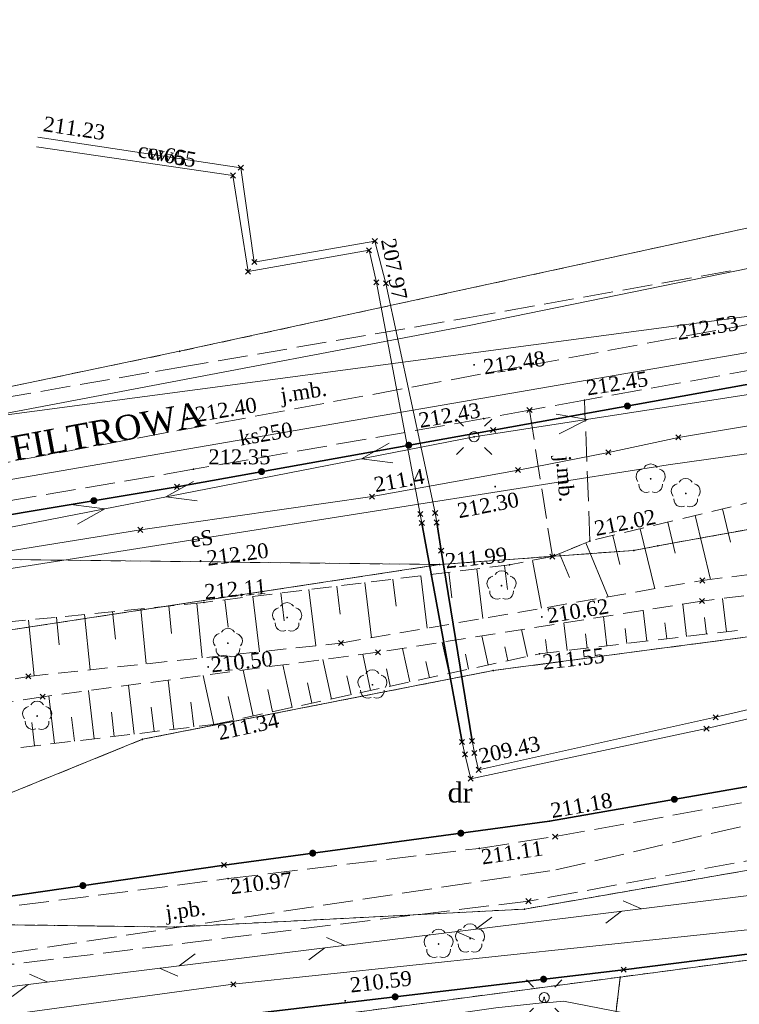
# Model space of a CAD drawing. Extents: x 7414218 to 7427513, y 5544630 to 5555035.
# Tile 25 of 46: x 7419532 to 7419568, y 5549639 to 5549689. Entities that reach past the tile are written whole.
import ezdxf
from ezdxf.enums import TextEntityAlignment as Align

# ---------------------------------------------------------------- set-up
doc = ezdxf.new("R2010")
doc.units = 0
for name, pattern in [('PRZER1-1', [1, 0.5, -0.5]), ('PRZER2-1', [1.5, 1, -0.5]), ('PRZER3-1', [2, 1.5, -0.5])]:
    doc.linetypes.add(name, pattern=pattern)
doc.layers.get('0').update_dxf_attribs({"linetype": 'CONTINUOUS'})
for name, color, linetype, lineweight in [('EGDE', 7, 'CONTINUOUS', 18), ('EGPG', 7, 'CONTINUOUS', 18), ('GOSRBG', 7, 'CONTINUOUS', 18), ('GUPPRZ_O', 7, 'CONTINUOUS', 18), ('OTKJ', 7, 'CONTINUOUS', 18), ('OTKJ_O', 7, 'CONTINUOUS', 18), ('OTOO', 7, 'CONTINUOUS', 35), ('OTRK', 7, 'CONTINUOUS', 18), ('OTRS', 7, 'CONTINUOUS', 13), ('OTRS_O', 7, 'CONTINUOUS', 13), ('SUEO', 7, 'CONTINUOUS', 18), ('SULO', 7, 'CONTINUOUS', 35)]:
    doc.layers.add(name, color=color, linetype=linetype, lineweight=lineweight)
for name, color, linetype, lineweight, true_color in [('EGKK', 7, 'CONTINUOUS', 18, 0x24bc24), ('EGUG', 7, 'CONTINUOUS', 18, 0x008000), ('EGUG_O', 7, 'CONTINUOUS', 18, 0x008000), ('GELULI', 7, 'CONTINUOUS', 18, 0xfeffff), ('GELULI_O', 7, 'CONTINUOUS', 18, 0xfeffff), ('GSPPRB', 7, 'CONTINUOUS', 18, 0x80ffff), ('OTZL', 7, 'CONTINUOUS', 18, 0x008000), ('SUCP', 7, 'CONTINUOUS', 18, 0xd200d2), ('SUCP_O', 7, 'CONTINUOUS', 18, 0xd200d2), ('SUEP', 1, 'CONTINUOUS', 18, 0xff0000), ('SUEP_O', 1, 'CONTINUOUS', 18, 0xff0000), ('SUKP', 7, 'CONTINUOUS', 18, 0x803300), ('SUKP_O', 7, 'CONTINUOUS', 18, 0x803300), ('SUTP', 7, 'CONTINUOUS', 18, 0xff9100), ('SUWP', 5, 'CONTINUOUS', 18, 0x0000ff)]:
    doc.layers.add(name, color=color, linetype=linetype, lineweight=lineweight, true_color=true_color)
doc.styles.add('Times New Roman', font='times.ttf')

# ---------------------------------------------------------------- blocks, each defined once
blk = doc.blocks.new('GSPWPS1')
blk.add_hatch(color=0).paths.add_polyline_path([(-0.045, 0), (-0.043467, -0.011647), (-0.038971, -0.0225), (-0.03182, -0.03182), (-0.0225, -0.038971), (-0.011647, -0.043467), (0, -0.045), (0.011647, -0.043467), (0.0225, -0.038971), (0.03182, -0.03182), (0.038971, -0.0225), (0.043467, -0.011647), (0.045, 0), (0.043467, 0.011647), (0.038971, 0.0225), (0.03182, 0.03182), (0.0225, 0.038971), (0.011647, 0.043467), (0, 0.045), (-0.011647, 0.043467), (-0.0225, 0.038971), (-0.03182, 0.03182), (-0.038971, 0.0225), (-0.043467, 0.011647)])
blk = doc.blocks.new('GSPRDL1')
blk.add_hatch(color=0).paths.add_polyline_path([(0, -0.045), (0.013906, -0.042798), (0.02645, -0.036406), (0.036406, -0.02645), (0.042798, -0.013906), (0.045, 0), (0.042798, 0.013906), (0.036406, 0.02645), (0.02645, 0.036406), (0.013906, 0.042798), (0, 0.045), (-0.013906, 0.042798), (-0.02645, 0.036406), (-0.036406, 0.02645), (-0.042798, 0.013906), (-0.045, 0), (-0.042798, -0.013906), (-0.036406, -0.02645), (-0.02645, -0.036406), (-0.013906, -0.042798)])
at = {"color": 0}
for points in [[(-0.324277, 0.563333), (-0.240553, 0.662679), (-0.127956, 0.727494), (0, 0.75), (0.127956, 0.727494), (0.240553, 0.662679), (0.324277, 0.563333)], [(-0.635969, -0.134326), (-0.70458, -0.024001), (-0.731429, 0.103115), (-0.713292, 0.231763), (-0.652348, 0.346501), (-0.55591, 0.433559), (-0.435555, 0.482485)], [(0.435555, 0.482485), (0.55591, 0.433559), (0.652348, 0.346501), (0.713292, 0.231763), (0.731429, 0.103115), (0.70458, -0.024001), (0.635969, -0.134326)], [(-0.068773, -0.646351), (-0.194901, -0.677512), (-0.324092, -0.663766), (-0.440839, -0.606763), (-0.531129, -0.513345), (-0.584125, -0.394725), (-0.593465, -0.265141)], [(0.593465, -0.265141), (0.584125, -0.394725), (0.531129, -0.513345), (0.440839, -0.606763), (0.324092, -0.663766), (0.194901, -0.677512), (0.068773, -0.646351)]]:
    blk.add_lwpolyline(points, dxfattribs=at)
blk = doc.blocks.new('GUPELA2')
blk.add_hatch(color=0).paths.add_polyline_path([(-0.001087, 0.044987), (0.011881, 0.043403), (0.021281, 0.03965), (0.030065, 0.033482), (0.038133, 0.023893), (0.043117, 0.012881), (0.044986, 0.001113), (0.044323, -0.007777), (0.040557, -0.019497), (0.033417, -0.030138), (0.024849, -0.037517), (0.013788, -0.042836), (0.002013, -0.044955), (-0.00982, -0.043916), (-0.020466, -0.040077), (-0.029541, -0.033946), (-0.036867, -0.025804), (-0.04187, -0.01649), (-0.04461, -0.005909), (-0.044532, 0.006476), (-0.041285, 0.017903), (-0.034764, 0.028574), (-0.024479, 0.03776), (-0.013449, 0.042943)])
at = {"color": 0}
for points in [[(-0.883883, 0.883883), (-0.53033, 0.53033)], [(0.883883, 0.883883), (0.53033, 0.53033)], [(-0.883883, -0.883883), (-0.53033, -0.53033)], [(0.883883, -0.883883), (0.53033, -0.53033)]]:
    blk.add_lwpolyline(points, dxfattribs=at)
blk = doc.blocks.new('GUPELA1')
at = {"color": 0}
blk.add_lwpolyline([(0, 0.25), (0.064705, 0.241481), (0.125, 0.216506), (0.176777, 0.176777), (0.216506, 0.125), (0.241481, 0.064705), (0.25, 0), (0.241481, -0.064705), (0.216506, -0.125), (0.176777, -0.176777), (0.125, -0.216506), (0.064705, -0.241481), (0, -0.25), (-0.064705, -0.241481), (-0.125, -0.216506), (-0.176777, -0.176777), (-0.216506, -0.125), (-0.241481, -0.064705), (-0.25, 0), (-0.241481, 0.064705), (-0.216506, 0.125), (-0.176777, 0.176777), (-0.125, 0.216506), (-0.064705, 0.241481)], close=True, dxfattribs=at)
blk = doc.blocks.new('GEPPGD1_2')
blk.add_hatch(color=0).paths.add_polyline_path([(0, -0.045), (0.013906, -0.042798), (0.02645, -0.036406), (0.036406, -0.02645), (0.042798, -0.013906), (0.045, 0), (0.042798, 0.013906), (0.036406, 0.02645), (0.02645, 0.036406), (0.013906, 0.042798), (0, 0.045), (-0.013906, 0.042798), (-0.02645, 0.036406), (-0.036406, 0.02645), (-0.042798, 0.013906), (-0.045, 0), (-0.042798, -0.013906), (-0.036406, -0.02645), (-0.02645, -0.036406), (-0.013906, -0.042798)])
blk = doc.blocks.new('GSPPRB0')
at = {"color": 0, "lineweight": 18}
for points in [[(-0.12726, -0.12726), (0.12726, 0.12726)], [(-0.12726, 0.12726), (0.12726, -0.12726)]]:
    blk.add_lwpolyline(points, dxfattribs=at)
blk = doc.blocks.new('KOLO')
blk.add_hatch(color=0).paths.add_polyline_path([(-0.175, 0), (-0.169037, -0.045293), (-0.151554, -0.0875), (-0.123744, -0.123744), (-0.0875, -0.151554), (-0.045293, -0.169037), (0, -0.175), (0.045293, -0.169037), (0.0875, -0.151554), (0.123744, -0.123744), (0.151554, -0.0875), (0.169037, -0.045293), (0.175, 0), (0.169037, 0.045293), (0.151554, 0.0875), (0.123744, 0.123744), (0.0875, 0.151554), (0.045293, 0.169037), (0, 0.175), (-0.045293, 0.169037), (-0.0875, 0.151554), (-0.123744, 0.123744), (-0.151554, 0.0875), (-0.169037, 0.045293)])
blk = doc.blocks.new('SUTP1')
at = {"color": 0}
for points in [[(0.9325, 0), (0.0675, 0.5)], [(-0.0675, 0), (-0.9325, -0.5)]]:
    blk.add_lwpolyline(points, dxfattribs=at)
blk = doc.blocks.new('SUEP1')
at = {"color": 0}
blk.add_lwpolyline([(-0.75, -0.5), (0.75, 0), (-0.75, 0.5)], dxfattribs=at)

msp = doc.modelspace()

# ---------------------------------------------------------------- linework, layer by layer
at = {"layer": 'EGDE', "linetype": 'Continuous', "lineweight": 18, "elevation": 10.22}
for points in [[(7419697.95, 5549685.97), (7419674.58, 5549686.53), (7419668.43, 5549686.68), (7419641.1, 5549687.32), (7419612.49, 5549685.91), (7419582.12, 5549681.01), (7419540.4, 5549671.95), (7419529.69, 5549669.72), (7419514.4, 5549666.27), (7419506.32, 5549664.39), (7419531.94, 5549661.5), (7419553.44, 5549661.25), (7419563.19, 5549661.96), (7419564.39, 5549662.19), (7419575.48, 5549664.19), (7419587.56, 5549665.21), (7419598.8, 5549667.39), (7419624.8, 5549673.88), (7419634.25, 5549675.69), (7419653.94, 5549678.7), (7419675.44, 5549676.64), (7419701.24, 5549672.95)], [(7419691.9, 5549667.65), (7419649.26, 5549659.54), (7419641.05, 5549657.97), (7419630.6, 5549656.65), (7419619.81, 5549655.03), (7419609.66, 5549653.24), (7419589.07, 5549649.42), (7419557.7, 5549643.96), (7419540.13, 5549643.06), (7419523.27, 5549643.29), (7419509.38, 5549641.39), (7419462.29, 5549628.43), (7419462.45, 5549628.77), (7419446.03, 5549630.99), (7419446.66, 5549622.15), (7419432.87, 5549470.11), (7419428.25, 5549466.49), (7419384.74, 5549466.49), (7419372.42, 5549466.59)], [(7419438.3, 5549490.48), (7419449.43, 5549604.09), (7419450.45, 5549614.49), (7419451.3, 5549617.85), (7419452.51, 5549620.06), (7419454.77, 5549622.45), (7419458.98, 5549625.04), (7419462.38, 5549626.43), (7419462.7, 5549626.56), (7419482.9, 5549629.97), (7419487.71, 5549630.61), (7419562.5, 5549640.55), (7419590.93, 5549644.33), (7419591.23, 5549646.31), (7419603.9, 5549648.9), (7419609.52, 5549650.05), (7419619.85, 5549651.97), (7419630.2, 5549653.58), (7419640.65, 5549655.17), (7419649.84, 5549657.3), (7419665.24, 5549660.9), (7419684.7, 5549663.65), (7419689.36, 5549664.31)], [(7419575.48, 5549664.19), (7419564.39, 5549662.19), (7419563.19, 5549661.96), (7419553.44, 5549661.25), (7419525.33, 5549656.97), (7419518.53, 5549654.85), (7419502.4, 5549649.81), (7419472.27, 5549640.92), (7419444.75, 5549635.91), (7419446.03, 5549630.99), (7419462.45, 5549628.77), (7419462.29, 5549628.43), (7419509.38, 5549641.39), (7419528.76, 5549648.51), (7419538.53, 5549652.48), (7419556.13, 5549655.93), (7419588.38, 5549660.2)]]:
    msp.add_lwpolyline(points, dxfattribs=at)
for points in [[(7419518.53, 5549654.85), (7419525.33, 5549656.97), (7419553.44, 5549661.25), (7419531.94, 5549661.5), (7419506.32, 5549664.39), (7419501.15, 5549668.81), (7419483.25, 5549673.82), (7419485.54, 5549661.95), (7419492.2, 5549663.53), (7419505.87, 5549656.71)], [(7419606.85, 5549663.64), (7419588.38, 5549660.2), (7419556.13, 5549655.93), (7419538.53, 5549652.48), (7419528.76, 5549648.51), (7419509.38, 5549641.39), (7419523.27, 5549643.29), (7419540.13, 5549643.06), (7419557.7, 5549643.96), (7419589.07, 5549649.42), (7419609.66, 5549653.24)], [(7419584.48, 5549588.54), (7419590.93, 5549644.33), (7419562.5, 5549640.55), (7419548.95, 5549525.8), (7419576.9, 5549524.47), (7419583.97, 5549584.15)], [(7419562.5, 5549640.55), (7419487.71, 5549630.61), (7419468.08, 5549529.97), (7419483.43, 5549529.18), (7419523.94, 5549526.59), (7419538.19, 5549526.4), (7419548.95, 5549525.8)]]:
    msp.add_lwpolyline(points, close=True, dxfattribs=at)
at = {"layer": 'EGKK', "linetype": 'PRZER3-1', "lineweight": 18, "elevation": 10.06}
for points in [[(7419575.48, 5549664.19), (7419564.39, 5549662.19), (7419563.19, 5549661.96), (7419553.44, 5549661.25), (7419525.33, 5549656.97), (7419518.53, 5549654.85), (7419502.4, 5549649.81), (7419472.27, 5549640.92), (7419444.75, 5549635.91), (7419421.11, 5549632.38), (7419413.08, 5549630.04), (7419408.05, 5549627.17), (7419368.46, 5549590.89)], [(7419371.74, 5549587.46), (7419410.15, 5549622.14), (7419421.94, 5549626.84), (7419445.69, 5549630.61), (7419446.03, 5549630.99), (7419462.45, 5549628.77), (7419462.29, 5549628.43), (7419509.38, 5549641.39), (7419528.76, 5549648.51), (7419538.53, 5549652.48), (7419556.13, 5549655.93), (7419588.38, 5549660.2)]]:
    msp.add_lwpolyline(points, dxfattribs=at)
at = {"layer": 'EGUG', "linetype": 'PRZER1-1', "lineweight": 18, "elevation": 10.08}
for points in [[(7419697.95, 5549685.97), (7419674.58, 5549686.53), (7419668.43, 5549686.68), (7419641.1, 5549687.32), (7419612.49, 5549685.91), (7419582.12, 5549681.01), (7419540.4, 5549671.95), (7419529.69, 5549669.72), (7419514.4, 5549666.27), (7419506.32, 5549664.39), (7419531.94, 5549661.5), (7419553.44, 5549661.25), (7419563.19, 5549661.96), (7419564.39, 5549662.19), (7419575.48, 5549664.19), (7419587.56, 5549665.21), (7419598.8, 5549667.39), (7419624.8, 5549673.88), (7419634.25, 5549675.69), (7419653.94, 5549678.7), (7419675.44, 5549676.64), (7419701.24, 5549672.95)], [(7419691.9, 5549667.65), (7419649.26, 5549659.54), (7419641.05, 5549657.97), (7419630.6, 5549656.65), (7419619.81, 5549655.03), (7419609.66, 5549653.24), (7419589.07, 5549649.42), (7419557.7, 5549643.96), (7419540.13, 5549643.06), (7419523.27, 5549643.29), (7419509.38, 5549641.39), (7419462.29, 5549628.43), (7419462.45, 5549628.77), (7419446.03, 5549630.99), (7419446.66, 5549622.15), (7419432.87, 5549470.11), (7419428.25, 5549466.49), (7419384.74, 5549466.49), (7419372.42, 5549466.59)], [(7419438.3, 5549490.48), (7419449.43, 5549604.09), (7419450.45, 5549614.49), (7419451.3, 5549617.85), (7419452.51, 5549620.06), (7419454.77, 5549622.45), (7419458.98, 5549625.04), (7419462.38, 5549626.43), (7419462.7, 5549626.56), (7419482.9, 5549629.97), (7419487.71, 5549630.61), (7419562.5, 5549640.55), (7419590.93, 5549644.33), (7419591.23, 5549646.31), (7419603.9, 5549648.9), (7419609.52, 5549650.05), (7419619.85, 5549651.97), (7419630.2, 5549653.58), (7419640.65, 5549655.17), (7419649.84, 5549657.3), (7419665.24, 5549660.9), (7419684.7, 5549663.65), (7419689.36, 5549664.31)]]:
    msp.add_lwpolyline(points, dxfattribs=at)
for points in [[(7419553.44, 5549661.25), (7419531.94, 5549661.5), (7419506.32, 5549664.39), (7419501.15, 5549668.81), (7419483.25, 5549673.82), (7419485.54, 5549661.95), (7419492.2, 5549663.53), (7419505.87, 5549656.71), (7419518.53, 5549654.85), (7419525.33, 5549656.97)], [(7419587.56, 5549665.21), (7419575.48, 5549664.19), (7419564.39, 5549662.19), (7419563.19, 5549661.96), (7419553.44, 5549661.25), (7419525.33, 5549656.97), (7419518.53, 5549654.85), (7419502.4, 5549649.81), (7419472.27, 5549640.92), (7419444.75, 5549635.91), (7419446.03, 5549630.99), (7419462.45, 5549628.77), (7419462.29, 5549628.43), (7419509.38, 5549641.39), (7419528.76, 5549648.51), (7419538.53, 5549652.48), (7419556.13, 5549655.93), (7419588.38, 5549660.2)], [(7419609.66, 5549653.24), (7419606.85, 5549663.64), (7419599.71, 5549662.31), (7419588.38, 5549660.2), (7419556.13, 5549655.93), (7419538.53, 5549652.48), (7419528.76, 5549648.51), (7419509.38, 5549641.39), (7419523.27, 5549643.29), (7419540.13, 5549643.06), (7419557.7, 5549643.96), (7419589.07, 5549649.42)], [(7419576.9, 5549524.47), (7419583.97, 5549584.15), (7419584.48, 5549588.54), (7419590.93, 5549644.33), (7419562.5, 5549640.55), (7419548.95, 5549525.8)], [(7419562.5, 5549640.55), (7419487.71, 5549630.61), (7419468.08, 5549529.97), (7419483.43, 5549529.18), (7419523.94, 5549526.59), (7419538.19, 5549526.4), (7419548.95, 5549525.8)]]:
    msp.add_lwpolyline(points, close=True, dxfattribs=at)
at = {"layer": 'GELULI', "linetype": 'PRZER3-1', "lineweight": 18, "elevation": 9.97}
for points in [[(7419191.83, 5549597.86), (7419227.51, 5549604.5), (7419236.51, 5549606.21), (7419266.71, 5549612.67), (7419285.91, 5549616.73), (7419342.82, 5549629.2), (7419396.93, 5549640.48), (7419420.12, 5549645.6), (7419443.26, 5549649.26), (7419491.1, 5549658.81), (7419573.08, 5549674.07), (7419586.74, 5549676.61), (7419595.56, 5549678.05), (7419603.85, 5549679.58), (7419642.24, 5549682.49), (7419682.46, 5549681.4), (7419701.55, 5549681.61), (7419707.82, 5549682.12), (7419711.97, 5549682.6), (7419717.23, 5549683.96), (7419737.16, 5549689.09), (7419817.2, 5549713.1), (7419833.72, 5549718.92), (7419847.85, 5549724.55)], [(7419438.62, 5549512.6), (7419443.29, 5549563.89), (7419445.68, 5549585.94), (7419447.5, 5549601.39), (7419450.76, 5549609.57), (7419452.11, 5549612.28), (7419453.38, 5549614.31), (7419455.39, 5549616.63), (7419458.18, 5549619.01), (7419461.51, 5549621.8), (7419471.6, 5549627.81), (7419482.58, 5549632.35), (7419497.87, 5549636.24), (7419510.04, 5549638.43), (7419559.28, 5549645.93), (7419579.5, 5549650.65), (7419586.5, 5549653.62), (7419594.02, 5549659.08), (7419593.81, 5549664.11), (7419595.56, 5549678.05)]]:
    msp.add_lwpolyline(points, dxfattribs=at)
at = {"layer": 'GOSRBG', "linetype": 'Continuous', "lineweight": 18, "elevation": 10.04}
msp.add_lwpolyline([(7419615.774, 5549580.427), (7419627.462, 5549681.489), (7419471.968, 5549660.82), (7419431.639, 5549636.152), (7419428.19, 5549596.998), (7419413.018, 5549502.167), (7419456.743, 5549498.498), (7419481.58, 5549497.212), (7419522.704, 5549494.583), (7419537.085, 5549494.391), (7419547.298, 5549493.821), (7419605.188, 5549491.067)], close=True, dxfattribs=at)
at = {"layer": 'OTKJ', "linetype": 'PRZER3-1', "lineweight": 18, "elevation": 10.18}
for points in [[(7419696.78, 5549678.68), (7419686.22, 5549679.09), (7419677.62, 5549679.39), (7419665.01, 5549679.65), (7419653.55, 5549680), (7419642.5, 5549680.2), (7419629.17, 5549679.75), (7419617.26, 5549678.86), (7419605.03, 5549677.19), (7419599.08, 5549676.17), (7419583.82, 5549673.6), (7419582.36, 5549673.39), (7419569.47, 5549671.08), (7419560.71, 5549669.5), (7419557.95, 5549669), (7419555.66, 5549668.57), (7419541.09, 5549666.03), (7419524.38, 5549663.16), (7419509.52, 5549660.32), (7419495.3, 5549657.82), (7419483.58, 5549655.26)], [(7419443.71, 5549651.03), (7419448.91, 5549652.18), (7419452.75, 5549652.98), (7419459.44, 5549654.37), (7419470.21, 5549656.66), (7419480.5, 5549658.86), (7419487, 5549660.38), (7419494.59, 5549661.96), (7419495.03, 5549662.04), (7419508.84, 5549665.09), (7419522.46, 5549668.03), (7419523.58, 5549668.22), (7419539.19, 5549670.94), (7419540.36, 5549671.13), (7419554.75, 5549673.61), (7419568.52, 5549676.07)]]:
    msp.add_lwpolyline(points, dxfattribs=at)
for points in [[(7419560.71, 5549669.5), (7419557.95, 5549669), (7419559.1, 5549661.65), (7419560.98, 5549662.43)], [(7419488.599, 5549632.479), (7419488.3, 5549632.49), (7419487.43, 5549635.68), (7419499.38, 5549638.61), (7419501.45, 5549639.1), (7419513.38, 5549641.24), (7419528.38, 5549643.65), (7419542.83, 5549645.49), (7419555.43, 5549647.01), (7419559.24, 5549647.6), (7419573.55, 5549650.19), (7419574.01, 5549647.92), (7419574.12, 5549647.35), (7419557.9, 5549644.36), (7419531.96, 5549641.19), (7419528.92, 5549640.76), (7419507.49, 5549637.1), (7419493.874, 5549633.868)]]:
    msp.add_lwpolyline(points, close=True, dxfattribs=at)
at = {"layer": 'OTOO', "linetype": 'Continuous', "lineweight": 35, "elevation": 10.18}
for points in [[(7419486.61, 5549655.29), (7419495.5, 5549657.03), (7419510.25, 5549659.86), (7419524.52, 5549662.53), (7419540.27, 5549665.15), (7419556.13, 5549668), (7419569.6, 5549670.41), (7419581.96, 5549672.62)], [(7419576.97, 5549653.8), (7419571.49, 5549650.57), (7419558.95, 5549648.37), (7419542.63, 5549646.17), (7419528.46, 5549644.11), (7419516.12, 5549642.14)], [(7419591.01, 5549644.3), (7419582.35, 5549643.4), (7419562.67, 5549640.92), (7419539.75, 5549638.2), (7419533.17, 5549637.3), (7419496.96, 5549632.1), (7419496.76, 5549628.67), (7419492.59, 5549629.02)]]:
    msp.add_lwpolyline(points, dxfattribs=at)
at = {"layer": 'OTRK', "linetype": 'PRZER2-1', "lineweight": 18, "elevation": 10.06}
for points in [[(7419570.98, 5549664.86), (7419560.98, 5549662.43), (7419559.1, 5549661.65), (7419556.95, 5549661.24), (7419541.62, 5549659.35), (7419525.18, 5549657.7), (7419511.02, 5549653.75), (7419500.18, 5549649.28)], [(7419501.13, 5549647), (7419517.2, 5549651.71), (7419524.78, 5549654.12), (7419532.81, 5549655.64), (7419548.49, 5549657.31), (7419566.62, 5549660.45), (7419584.99, 5549662.81)], [(7419585.08, 5549661.7), (7419566.6, 5549659.42), (7419550.35, 5549656.85), (7419533.53, 5549654.62), (7419524.83, 5549653.22), (7419516.24, 5549650.62), (7419501.3, 5549646.01)], [(7419497.99, 5549642.92), (7419510.92, 5549646.66), (7419526.48, 5549651.37), (7419542.11, 5549653.22), (7419558.45, 5549656.77), (7419571.71, 5549658.34)]]:
    msp.add_lwpolyline(points, dxfattribs=at)
at = {"layer": 'OTRK', "linetype": 'Continuous', "lineweight": 18, "elevation": 10.06}
for points in [[(7419567.632, 5549664.047), (7419568.041, 5549662.366)], [(7419566.258, 5549663.713), (7419567.038, 5549660.504)], [(7419563.509, 5549663.044), (7419564.239, 5549660.038)], [(7419564.883, 5549663.378), (7419565.26, 5549661.829)], [(7419562.134, 5549662.71), (7419562.488, 5549661.253)], [(7419560.77, 5549662.343), (7419561.895, 5549659.632)], [(7419559.464, 5549661.801), (7419559.965, 5549660.593)], [(7419555.301, 5549661.037), (7419555.609, 5549658.543)], [(7419556.705, 5549661.21), (7419556.855, 5549659.997)], [(7419558.097, 5549661.459), (7419558.556, 5549659.053)], [(7419551.089, 5549660.517), (7419551.256, 5549659.168)], [(7419552.493, 5549660.691), (7419552.818, 5549658.06)], [(7419553.897, 5549660.864), (7419554.055, 5549659.582)], [(7419546.877, 5549659.998), (7419547.225, 5549657.175)], [(7419548.281, 5549660.171), (7419548.456, 5549658.753)], [(7419549.685, 5549660.344), (7419550.027, 5549657.576)], [(7419544.069, 5549659.652), (7419544.412, 5549656.876)], [(7419545.473, 5549659.825), (7419545.646, 5549658.425)], [(7419567.834, 5549657.881), (7419567.637, 5549659.548)], [(7419538.445, 5549659.031), (7419538.722, 5549656.27)], [(7419539.853, 5549659.173), (7419539.991, 5549657.796)], [(7419541.26, 5549659.314), (7419541.536, 5549656.569)], [(7419542.665, 5549659.479), (7419542.835, 5549658.102)], [(7419565.835, 5549657.644), (7419565.643, 5549659.269)], [(7419534.223, 5549658.608), (7419534.363, 5549657.214)], [(7419535.63, 5549658.749), (7419535.909, 5549655.97)], [(7419537.038, 5549658.89), (7419537.177, 5549657.505)], [(7419561.837, 5549657.171), (7419561.663, 5549658.639)], [(7419563.836, 5549657.408), (7419563.653, 5549658.954)], [(7419566.834, 5549657.763), (7419566.736, 5549658.594)], [(7419532.815, 5549658.466), (7419533.096, 5549655.67)], [(7419559.838, 5549656.934), (7419559.674, 5549658.325)], [(7419562.837, 5549657.289), (7419562.747, 5549658.043)], [(7419564.836, 5549657.526), (7419564.742, 5549658.319)], [(7419555.882, 5549656.212), (7419555.565, 5549657.675)], [(7419557.849, 5549656.639), (7419557.556, 5549657.99)], [(7419560.838, 5549657.053), (7419560.753, 5549657.767)], [(7419551.948, 5549655.357), (7419551.582, 5549657.045)], [(7419553.915, 5549655.785), (7419553.573, 5549657.36)], [(7419556.866, 5549656.426), (7419556.713, 5549657.129)], [(7419558.839, 5549656.816), (7419558.759, 5549657.492)], [(7419549.981, 5549654.93), (7419549.586, 5549656.749)], [(7419554.899, 5549655.998), (7419554.734, 5549656.758)], [(7419546.048, 5549654.075), (7419545.582, 5549656.218)], [(7419548.014, 5549654.503), (7419547.584, 5549656.483)], [(7419552.932, 5549655.571), (7419552.755, 5549656.387)], [(7419542.114, 5549653.221), (7419541.578, 5549655.687)], [(7419544.081, 5549653.648), (7419543.58, 5549655.952)], [(7419548.998, 5549654.716), (7419548.792, 5549655.666)], [(7419550.965, 5549655.144), (7419550.775, 5549656.016)], [(7419538.116, 5549652.747), (7419537.827, 5549655.19)], [(7419540.115, 5549652.984), (7419539.822, 5549655.454)], [(7419547.031, 5549654.289), (7419546.807, 5549655.32)], [(7419534.118, 5549652.274), (7419533.836, 5549654.661)], [(7419536.117, 5549652.511), (7419535.831, 5549654.925)], [(7419543.097, 5549653.434), (7419542.838, 5549654.627)], [(7419545.064, 5549653.862), (7419544.823, 5549654.973)], [(7419539.115, 5549652.866), (7419538.97, 5549654.094)], [(7419541.114, 5549653.102), (7419540.967, 5549654.344)], [(7419535.118, 5549652.392), (7419534.975, 5549653.593)], [(7419537.116, 5549652.629), (7419536.973, 5549653.843)], [(7419533.119, 5549652.156), (7419532.979, 5549653.332)]]:
    msp.add_lwpolyline(points, dxfattribs=at)
at = {"layer": 'SUCP', "linetype": 'Continuous', "lineweight": 18, "elevation": 10.14}
for points in [[(7419533.28, 5549682.7), (7419543.47, 5549681.16), (7419544.14, 5549676.43), (7419550.19, 5549677.48), (7419550.75, 5549675.36), (7419553.22, 5549663.84), (7419553.3, 5549663.36), (7419553.52, 5549661.95), (7419555.07, 5549652.4), (7419555.19, 5549651.8), (7419555.4, 5549650.95), (7419567.29, 5549653.59), (7419578.01, 5549656.08), (7419579.53, 5549656.39), (7419585.27, 5549657.54), (7419599.96, 5549659.45), (7419603.39, 5549659.95), (7419603.5, 5549659.1), (7419603.65, 5549658.33), (7419603.77, 5549657.52), (7419603.96, 5549656.5), (7419606.28, 5549656.9), (7419606.51, 5549656.97)], [(7419606.81, 5549656.56), (7419606.53, 5549656.54), (7419603.79, 5549656.11), (7419603.52, 5549657.66), (7419603.47, 5549658.14), (7419603.37, 5549658.39), (7419603.19, 5549659.46), (7419599.98, 5549658.99), (7419585.33, 5549656.99), (7419579.29, 5549655.87), (7419577.84, 5549655.59), (7419566.83, 5549653.02), (7419555, 5549650.5), (7419554.71, 5549651.73), (7419554.57, 5549652.34), (7419552.55, 5549663.33), (7419552.47, 5549663.78), (7419550.27, 5549675.41), (7419549.9, 5549677.02), (7419543.83, 5549675.95), (7419543.07, 5549680.77), (7419533.21, 5549682.21)]]:
    msp.add_lwpolyline(points, dxfattribs=at)
at = {"layer": 'SUEP', "linetype": 'Continuous', "lineweight": 18, "elevation": 10.14}
for points in [[(7419813.51, 5549704.99), (7419792.67, 5549701.91), (7419759.16, 5549691.97), (7419727.73, 5549682.05), (7419699.01, 5549677.12), (7419657.51, 5549678.29), (7419619.55, 5549677.45), (7419583.02, 5549671.95), (7419555.17, 5549667.66), (7419521.19, 5549661.03), (7419486.18, 5549654.33), (7419456, 5549648.56)], [(7419505.65, 5549656.7), (7419521.65, 5549659.43), (7419564.91, 5549666.25), (7419585.27, 5549669.12), (7419596.79, 5549670.89)], [(7419581.79, 5549579.17), (7419581.74, 5549579.58), (7419580.94, 5549580.91), (7419578.19, 5549587.64), (7419582.5, 5549600.12), (7419585.08, 5549617.71), (7419580.66, 5549625.73), (7419577.85, 5549629.57), (7419572.8, 5549635.4), (7419565.07, 5549638.29), (7419559.66, 5549639.34), (7419558.78, 5549639.26), (7419558.69, 5549639.52), (7419558.58, 5549639.25), (7419556.27, 5549639), (7419509.73, 5549632.34), (7419509.6, 5549632.62), (7419509.52, 5549632.3), (7419497.38, 5549630.51)]]:
    msp.add_lwpolyline(points, dxfattribs=at)
at = {"layer": 'SUKP', "linetype": 'Continuous', "lineweight": 18, "elevation": 10.14}
msp.add_lwpolyline([(7419732.73, 5549686.59), (7419713.25, 5549681.21), (7419688.27, 5549680.41), (7419644.72, 5549681.35), (7419614.74, 5549679.77), (7419575.01, 5549672.94), (7419514.46, 5549662.51)], dxfattribs=at)
at = {"layer": 'SULO', "linetype": 'Continuous', "lineweight": 35, "elevation": 10.12}
for points in [[(7419552.55, 5549663.33), (7419554.57, 5549652.34)], [(7419553.3, 5549663.36), (7419553.52, 5549661.95), (7419555.07, 5549652.4)]]:
    msp.add_lwpolyline(points, dxfattribs=at)
at = {"layer": 'SUTP', "linetype": 'Continuous', "lineweight": 18, "elevation": 10.14}
for points in [[(7419576.07, 5549669.4), (7419565.42, 5549667.63), (7419561.91, 5549666.88), (7419557.38, 5549665.99), (7419550.05, 5549664.66), (7419538.43, 5549662.99), (7419531.49, 5549661.87), (7419522.14, 5549659.99), (7419521.51, 5549659.64), (7419520.83, 5549659.61), (7419519.98, 5549659.71), (7419519.66, 5549660.02), (7419519.7, 5549660.31), (7419519.6, 5549660.51), (7419519.74, 5549660.97), (7419517.53, 5549669.12), (7419516.63, 5549672.36), (7419515.26, 5549673.89), (7419515.24, 5549674.29)], [(7419576.07, 5549669.4), (7419565.42, 5549667.63), (7419561.91, 5549666.88), (7419557.38, 5549665.99), (7419550.05, 5549664.66), (7419538.43, 5549662.99), (7419531.49, 5549661.87), (7419522.14, 5549659.99), (7419521.57, 5549660.07), (7419521.29, 5549660.02), (7419521.04, 5549660.02), (7419519.98, 5549659.71), (7419519.3, 5549659.92), (7419519.23, 5549660.64), (7419519.74, 5549660.97), (7419517.53, 5549669.12), (7419516.63, 5549672.36), (7419515.26, 5549673.89), (7419515.24, 5549674.29)], [(7419576.07, 5549669.4), (7419565.42, 5549667.63), (7419561.91, 5549666.88), (7419557.38, 5549665.99), (7419550.05, 5549664.66), (7419538.43, 5549662.99), (7419531.49, 5549661.87), (7419522.14, 5549659.99), (7419521.51, 5549659.64), (7419520.83, 5549659.61), (7419520.49, 5549659.91), (7419520.46, 5549660.19), (7419520.46, 5549660.46), (7419519.74, 5549660.97), (7419517.53, 5549669.12), (7419516.63, 5549672.36), (7419515.26, 5549673.89), (7419515.24, 5549674.29)], [(7419701.835, 5549662.525), (7419655.48, 5549671), (7419613.49, 5549663.24), (7419574.92, 5549645.38), (7419528.03, 5549639.59), (7419487.59, 5549631.16)]]:
    msp.add_lwpolyline(points, dxfattribs=at)
at = {"layer": 'SUWP', "linetype": 'Continuous', "lineweight": 18, "elevation": 10.14}
for points in [[(7419575.7, 5549677.49), (7419554.92, 5549673.25), (7419501.47, 5549663.11), (7419456.01, 5549654.58), (7419454.26, 5549654.09), (7419446.04, 5549642.91), (7419417.39, 5549633.13), (7419413.15, 5549631.81), (7419408.35, 5549630.52), (7419390.14, 5549626.83), (7419376.94, 5549624.27), (7419376.64, 5549624.63)], [(7419598.93, 5549648.37), (7419598.54, 5549648.91), (7419586.99, 5549647.4), (7419579.92, 5549646.43), (7419574.1, 5549643.47), (7419543.09, 5549640.19), (7419500.56, 5549634.4)]]:
    msp.add_lwpolyline(points, dxfattribs=at)

# ---------------------------------------------------------------- block references
at = {"layer": 'EGPG', "linetype": 'Continuous', "lineweight": 18}
for p in [(7419540.4, 5549671.95, 10.24), (7419563.19, 5549661.96, 10.24), (7419564.39, 5549662.19, 10.24), (7419553.44, 5549661.25, 10.24), (7419556.13, 5549655.93, 10.24), (7419538.53, 5549652.48, 10.24), (7419557.7, 5549643.96, 10.24), (7419540.13, 5549643.06, 10.24), (7419562.5, 5549640.55, 10.24)]:
    msp.add_blockref('GEPPGD1_2', p, dxfattribs=at)
at = {"layer": 'GSPPRB', "linetype": 'Continuous', "lineweight": 18}
for p in [(7419543.47, 5549681.16, 10.28), (7419543.07, 5549680.77, 10.28), (7419550.19, 5549677.48, 10.28), (7419549.9, 5549677.02, 10.28), (7419544.14, 5549676.43, 10.28), (7419543.83, 5549675.95, 10.28), (7419550.27, 5549675.41, 10.28), (7419550.75, 5549675.36, 10.28), (7419557.95, 5549669, 10.28), (7419556.13, 5549668, 10.28), (7419565.42, 5549667.63, 10.28), (7419561.91, 5549666.88, 10.28), (7419557.38, 5549665.99, 10.28), (7419540.27, 5549665.15, 10.28), (7419550.05, 5549664.66, 10.28), (7419553.22, 5549663.84, 10.28), (7419552.47, 5549663.78, 10.28), (7419552.55, 5549663.33, 10.28), (7419553.3, 5549663.36, 10.28), (7419538.43, 5549662.99, 10.28), (7419553.52, 5549661.95, 10.28), (7419559.1, 5549661.65, 10.28), (7419566.62, 5549660.45, 10.28), (7419566.6, 5549659.42, 10.28), (7419548.49, 5549657.31, 10.28), (7419550.35, 5549656.85, 10.28), (7419532.81, 5549655.64, 10.28), (7419533.53, 5549654.62, 10.28), (7419567.29, 5549653.59, 10.28), (7419566.83, 5549653.02, 10.28), (7419554.57, 5549652.34, 10.28), (7419555.07, 5549652.4, 10.28), (7419554.71, 5549651.73, 10.28), (7419555.19, 5549651.8, 10.28), (7419555, 5549650.5, 10.28), (7419555.4, 5549650.95, 10.28), (7419559.24, 5549647.6, 10.28), (7419542.63, 5549646.17, 10.28), (7419557.9, 5549644.36, 10.28), (7419562.67, 5549640.92, 10.28), (7419543.09, 5549640.19, 10.28)]:
    msp.add_blockref('GSPPRB0', p, dxfattribs=at)
at = {"layer": 'OTOO', "linetype": 'Continuous', "lineweight": 35}
for p, rotation in [((7419562.865, 5549669.205, 10.18), 10.14380901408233), ((7419562.865, 5549669.205, 10.18), 10.14380901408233), ((7419551.891, 5549667.238, 10.18), 10.1871765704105), ((7419551.891, 5549667.238, 10.18), 10.1871765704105), ((7419544.509, 5549665.912, 10.18), 10.1871765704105), ((7419544.509, 5549665.912, 10.18), 10.1871765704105), ((7419536.094, 5549664.455, 10.18), 9.444623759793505), ((7419536.094, 5549664.455, 10.18), 9.444623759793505), ((7419565.22, 5549649.47, 10.18), 189.9506266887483), ((7419565.22, 5549649.47, 10.18), 189.9506266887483), ((7419554.506, 5549647.771, 10.18), 187.6774141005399), ((7419554.506, 5549647.771, 10.18), 187.6774141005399), ((7419547.074, 5549646.769, 10.18), 187.6774141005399), ((7419547.074, 5549646.769, 10.18), 187.6774141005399), ((7419535.545, 5549645.14, 10.18), 188.2715731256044), ((7419535.545, 5549645.14, 10.18), 188.2715731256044), ((7419558.658, 5549640.444, 10.18), 186.767846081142), ((7419558.658, 5549640.444, 10.18), 186.767846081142), ((7419551.21, 5549639.56, 10.18), 186.767846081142), ((7419551.21, 5549639.56, 10.18), 186.767846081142)]:
    msp.add_blockref('KOLO', p, dxfattribs=dict(at, rotation=rotation))
at = {"layer": 'OTRS', "linetype": 'Continuous', "lineweight": 13}
for p in [(7419555.17, 5549671.27, 10.08), (7419560.71, 5549669.5, 10.08), (7419540.78, 5549668.62, 10.08), (7419555.66, 5549668.57, 10.08), (7419541.09, 5549666.03, 10.08), (7419556.23, 5549665.16, 10.08), (7419560.98, 5549662.43, 10.08), (7419541.45, 5549661.44, 10.08), (7419556.95, 5549661.24, 10.08), (7419541.62, 5549659.35, 10.08), (7419558.57, 5549658.62, 10.08), (7419558.45, 5549656.77, 10.08), (7419541.83, 5549656.11, 10.08), (7419542.11, 5549653.22, 10.08), (7419558.95, 5549648.37, 10.08), (7419555.43, 5549647.01, 10.08), (7419542.83, 5549645.49, 10.08), (7419548.71, 5549639.36, 10.08)]:
    msp.add_blockref('GSPWPS1', p, dxfattribs=at)
at = {"layer": 'OTZL', "linetype": 'Continuous', "lineweight": 18}
for p in [(7419564.03, 5549665.55, 10.12), (7419565.79, 5549664.82, 10.12), (7419556.55, 5549660.19, 10.12), (7419545.79, 5549658.59, 10.12), (7419542.82, 5549657.3, 10.12), (7419550.07, 5549655.22, 10.12), (7419533.25, 5549653.65, 10.12), (7419554.97, 5549642.48, 10.12), (7419553.39, 5549642.21, 10.12)]:
    msp.add_blockref('GSPRDL1', p, dxfattribs=at)
at = {"layer": 'SUEO', "linetype": 'Continuous', "lineweight": 18}
for name, p in [('GUPELA2', (7419555.17, 5549667.66, 10.15)), ('GUPELA1', (7419555.17, 5549667.66, 10.16)), ('GUPELA2', (7419558.69, 5549639.52, 10.15)), ('GUPELA1', (7419558.69, 5549639.52, 10.16))]:
    msp.add_blockref(name, p, dxfattribs=at)
at = {"layer": 'SUEP', "linetype": 'Continuous', "lineweight": 18}
for p, rotation in [((7419560.112, 5549668.421, 10.14), 8.756983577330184), ((7419550.263, 5549666.702, 10.14), 191.0405440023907), ((7419540.448, 5549664.787, 10.14), 191.0405440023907), ((7419535.912, 5549663.903, 10.14), 11.04054400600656)]:
    msp.add_blockref('SUEP1', p, dxfattribs=dict(at, rotation=rotation))
at = {"layer": 'SUTP', "linetype": 'Continuous', "lineweight": 18}
for p, rotation in [((7419562.64, 5549643.864, 10.14), 7.039278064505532), ((7419555.197, 5549642.945, 10.14), 187.0392780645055), ((7419547.753, 5549642.025, 10.14), 7.039278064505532), ((7419540.31, 5549641.106, 10.14), 187.0392780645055), ((7419532.866, 5549640.187, 10.14), 7.039278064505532)]:
    msp.add_blockref('SUTP1', p, dxfattribs=dict(at, rotation=rotation))

# ---------------------------------------------------------------- texts
at = {"layer": 'EGUG_O', "linetype": 'Continuous', "lineweight": 0, "style": 'Times New Roman'}
msp.add_text('dr', height=1, dxfattribs=at).set_placement((7419554.473, 5549649.31, 10.8), align=Align.CENTER)
at = {"layer": 'GELULI_O', "linetype": 'Continuous', "lineweight": 0, "style": 'Times New Roman'}
msp.add_text('FILTROWA', height=1.25, rotation=10.555, dxfattribs=at).set_placement((7419532.09, 5549666.44, 10.8))
at = {"layer": 'GUPPRZ_O', "linetype": 'Continuous', "lineweight": 0, "style": 'Times New Roman'}
for s, rotation, p in [('211.23', 351.556, (7419533.517, 5549683.003, 10.8)), ('207.97', 281.113, (7419550.496, 5549677.534, 10.8)), ('211.4', 10.284, (7419550.222, 5549664.875, 10.8)), ('209.43', 12.525, (7419555.503, 5549651.257, 10.8))]:
    msp.add_text(s, height=0.75, rotation=rotation, dxfattribs=at).set_placement(p)
at = {"layer": 'OTKJ_O', "linetype": 'Continuous', "lineweight": 0, "style": 'Times New Roman'}
for s, rotation, p in [('j.mb.', 8.899, (7419545.52, 5549669.37, 10.8)), ('j.mb.', 274.6264, (7419559.274, 5549666.685, 10.8)), ('j.pb.', 7.465, (7419539.74, 5549643.41, 10.8))]:
    msp.add_text(s, height=0.75, rotation=rotation, dxfattribs=at).set_placement(p)
at = {"layer": 'OTRS_O', "linetype": 'Continuous', "lineweight": 0, "style": 'Times New Roman'}
for s, rotation, p in [('212.53', 9.5149, (7419565.406, 5549672.512, 10.8)), ('212.48', 8.3594, (7419555.698, 5549670.786, 10.8)), ('212.45', 9.0714, (7419560.867, 5549669.73, 10.8)), ('212.40', 9.5353, (7419541.248, 5549668.395, 10.8)), ('212.43', 10.0326, (7419552.466, 5549668.105, 10.8)), ('212.30', 10.9839, (7419554.414, 5549663.571, 10.8)), ('212.02', 11.5686, (7419561.294, 5549662.68, 10.8)), ('212.20', 7.7374, (7419541.814, 5549661.186, 10.8)), ('211.99', 6.1122, (7419553.763, 5549661.054, 10.8)), ('212.11', 5.2175, (7419541.675, 5549659.505, 10.8)), ('210.62', 9.5191, (7419558.905, 5549658.297, 10.8)), ('211.55', 6.7002, (7419558.655, 5549655.971, 10.8)), ('210.50', 6.1544, (7419542.007, 5549655.836, 10.8)), ('211.34', 12.2756, (7419542.397, 5549652.435, 10.8)), ('211.18', 10.1685, (7419559.087, 5549648.525, 10.8)), ('211.11', 8.6973, (7419555.594, 5549646.197, 10.8)), ('210.97', 6.9417, (7419542.981, 5549644.705, 10.8)), ('210.59', 6.7358, (7419548.99, 5549639.77, 10.8))]:
    msp.add_text(s, height=0.75, rotation=rotation, dxfattribs=at).set_placement(p)
msp.add_text('212.35', height=0.75, dxfattribs=at).set_placement((7419541.84, 5549666.28, 10.8))
at = {"layer": 'SUCP_O', "linetype": 'Continuous', "lineweight": 0, "style": 'Times New Roman'}
for p in [(7419539.464, 5549681.476, 10.8), (7419539.934, 5549681.406, 10.8)]:
    msp.add_text('cw65', height=0.75, rotation=348.863, dxfattribs=at).set_placement(p, align=Align.CENTER)
at = {"layer": 'SUEP_O', "linetype": 'Continuous', "lineweight": 0, "style": 'Times New Roman'}
msp.add_text('eS', height=0.75, rotation=8.873, dxfattribs=at).set_placement((7419541.01, 5549662.1, 10.8))
at = {"layer": 'SUKP_O', "linetype": 'Continuous', "lineweight": 0, "style": 'Times New Roman'}
msp.add_text('ks250', height=0.75, rotation=9.774, dxfattribs=at).set_placement((7419544.789, 5549667.444, 10.8), align=Align.CENTER)

doc.saveas('drawing.dxf')
